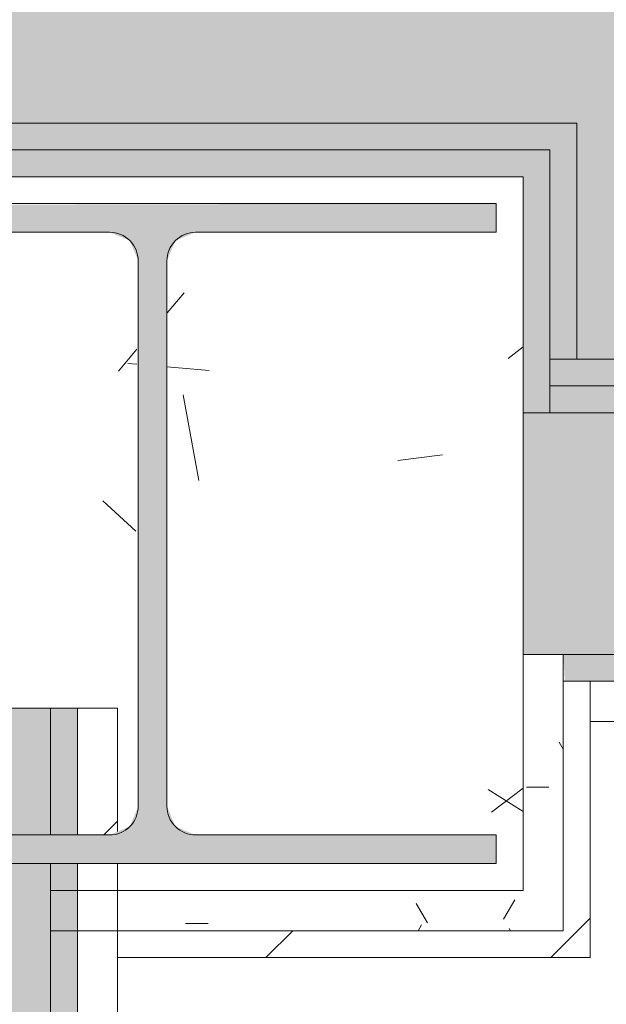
# Model space of a CAD drawing. Header units: millimetres. Extents: x 5980700 to 6194397, y -12939 to 2351883.
# Tile 72 of 124: x 6036147 to 6036365, y -2011 to -1644. Entities that reach past the tile are written whole.
import ezdxf

# ---------------------------------------------------------------- set-up
doc = ezdxf.new("R2010")
doc.units = ezdxf.units.MM
for name, color, linetype, lineweight in [('A-FLOR-PATT', 8, 'Continuous', 18), ('A-WALL', 113, 'Continuous', 18), ('A-WALL-PATT', 111, 'Continuous', 25), ('Q-CASE', 31, 'Continuous', 9), ('S-COLS', 52, 'Continuous', 9)]:
    doc.layers.add(name, color=color, linetype=linetype, lineweight=lineweight)
pattern_1 = [(45, (0, 0), (-53.03300858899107, 53.03300858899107), [])]
pattern_2 = [(0, (0, 0), (101.6, 25.4), [8.382, -67.818, 8.382, -67.818, -406.4]), (0, (0, 0), (101.6, 25.4), [-152.4, 8.382, -144.018, 8.382, -67.818, -177.8]), (0, (0, 0), (101.6, 25.4), [-381, 8.382, -42.418, 8.382, -118.618]), (120, (38.1, 12.7), (-72.79704525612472, 75.28818102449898), [8.381999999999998, -67.81799999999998, 8.381999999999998, -67.81799999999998, -406.3999999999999]), (120, (38.1, 12.7), (-72.79704525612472, 75.28818102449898), [-152.4, 8.381999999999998, -144.018, 8.381999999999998, -67.81799999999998, -177.8]), (120, (38.1, 12.7), (-72.79704525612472, 75.28818102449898), [-380.9999999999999, 8.381999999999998, -42.41799999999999, 8.381999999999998, -118.618]), (240, (50.8, 63.5), (-28.80295474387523, -100.688181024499), [8.382, -67.818, 8.382, -67.818, -406.4]), (240, (50.8, 63.5), (-28.80295474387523, -100.688181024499), [-152.4, 8.382, -144.018, 8.382, -67.818, -177.8]), (240, (50.8, 63.5), (-28.80295474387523, -100.688181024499), [-381, 8.382, -42.418, 8.382, -118.618])]

# ---------------------------------------------------------------- blocks, each defined once
blk = doc.blocks.new('Componentes de gabinete 9 - Componentes de gabinete 10-3871332-PLANTA DE CAIMENTO DE PISOS - TÉRREO')
at = {"layer": 'Q-CASE', "lineweight": 5}
h = blk.add_hatch(dxfattribs=at)
h.set_pattern_fill('FP_34', color=256, style=0, pattern_type=2)
h.set_pattern_definition([(0, (2e-05, -3e-05), (812.8, 203.2), [33.528, -576.072, 33.528, -576.072, -3251.2]), (0, (2e-05, -3e-05), (812.8, 203.2), [-1219.2, 33.528, -1185.672, 33.528, -576.072, -1422.4]), (0, (2e-05, -3e-05), (812.8, 203.2), [-3048, 33.528, -372.872, 33.528, -982.472]), (120, (304.8, 101.6), (-582.3763620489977, 602.3054481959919), [33.52799999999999, -576.0719999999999, 33.52799999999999, -576.0719999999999, -3251.199999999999]), (120, (304.8, 101.6), (-582.3763620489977, 602.3054481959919), [-1219.2, 33.52799999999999, -1185.672, 33.52799999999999, -576.0719999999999, -1422.4]), (120, (304.8, 101.6), (-582.3763620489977, 602.3054481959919), [-3048, 33.52799999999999, -372.8719999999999, 33.52799999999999, -982.4719999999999]), (240, (406.4, 508), (-230.4236379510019, -805.5054481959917), [33.528, -576.072, 33.528, -576.072, -3251.2]), (240, (406.4, 508), (-230.4236379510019, -805.5054481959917), [-1219.2, 33.528, -1185.672, 33.528, -576.072, -1422.4]), (240, (406.4, 508), (-230.4236379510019, -805.5054481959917), [-3048, 33.528, -372.872, 33.528, -982.472])])
h.paths.add_polyline_path([(-4291.627681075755, -2503.341032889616), (-4266.627681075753, -2503.341032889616), (-4266.627681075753, -2018.841821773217), (-4090.616646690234, -2018.841821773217), (-4090.616646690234, -1928.341032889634), (-1916.627681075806, -1928.341032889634), (-1916.627681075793, -2503.341032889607), (-1891.627681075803, -2503.341032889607), (-1891.627681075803, -1905.841032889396), (-4115.616646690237, -1905.841032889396), (-4115.616646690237, -1993.841821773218), (-4291.627681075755, -1993.841821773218), (-4291.627681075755, -2440.934425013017)])
h = blk.add_hatch(dxfattribs=at)
h.set_pattern_fill('FP_33', color=256, style=0, pattern_type=2)
h.set_pattern_definition([(216.87, (635, 1587.5), (4762.494328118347, 3175.008507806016), [793.75, -7143.75]), (206.565, (1587.5, 1111.25), (-1587.501456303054, -1587.499067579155), [1774.879, -1774.879]), (198.435, (1587.5, 317.5), (-3174.997452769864, -1587.50290376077), [1004.024, -4016.092])])
h.paths.add_polyline_path([(-4291.627681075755, -2503.341032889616), (-4266.627681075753, -2503.341032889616), (-4266.627681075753, -2018.841821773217), (-4090.616646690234, -2018.841821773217), (-4090.616646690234, -1928.341032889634), (-1916.627681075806, -1928.341032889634), (-1916.627681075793, -2503.341032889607), (-1891.627681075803, -2503.341032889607), (-1891.627681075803, -1905.841032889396), (-4115.616646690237, -1905.841032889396), (-4115.616646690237, -1993.841821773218), (-4291.627681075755, -1993.841821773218), (-4291.627681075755, -2440.934425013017)])
blk = doc.blocks.new('_ARQPWR_Pilar perfil I - _TP01-4283042-PLANTA DE CAIMENTO DE PISOS - TÉRREO')
at = {"layer": 'S-COLS', "lineweight": 5}
blk.add_hatch(color=256, dxfattribs=at).paths.add_polyline_path([(5.34999999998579, -122.999999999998), (127.9999999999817, -122.999999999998), (127.9999999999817, -112.2999999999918), (16.04999999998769, -112.2999999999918), (8.483957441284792, -109.1660425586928), (5.34999999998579, -101.5999999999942), (5.349999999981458, 101.6000000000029), (8.483957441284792, 109.1660425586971), (16.04999999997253, 112.3000000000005), (127.9999999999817, 112.3000000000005), (127.9999999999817, 123.0000000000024), (-128.0000000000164, 122.4003904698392), (-128.0000000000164, 112.3000000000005), (-16.05000000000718, 112.3000000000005), (-8.483957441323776, 109.1660425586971), (-5.350000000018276, 101.6000000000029), (-5.352570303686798, -101.6062052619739), (-8.483957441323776, -109.1660425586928), (-16.05000000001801, -112.2999999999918), (-128.0000000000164, -112.307521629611), (-127.3958969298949, -122.999999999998), (-5.346365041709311, -122.999999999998)])
at = {"layer": 'S-COLS', "color": 90, "lineweight": 5}
for p, q in [((127.9999999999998, 123.0000000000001), (-128.0000000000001, 123.0000000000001)), ((-128.0000000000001, 123.0000000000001), (-128.0000000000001, 112.3000000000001)), ((127.9999999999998, 112.3000000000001), (127.9999999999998, 123.0000000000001)), ((-128.0000000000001, 112.3000000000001), (-16.05000000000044, 112.3000000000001)), ((16.04999999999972, 112.3000000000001), (127.9999999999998, 112.3000000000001)), ((-5.350000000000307, 101.6000000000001), (-5.350000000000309, -101.5999999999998)), ((5.349999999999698, -101.6), (5.349999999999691, 101.6)), ((-16.05000000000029, -112.3), (-128.0000000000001, -112.3)), ((-128.0000000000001, -112.3), (-128.0000000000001, -123)), ((127.9999999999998, -112.3), (16.04999999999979, -112.3)), ((127.9999999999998, -123), (127.9999999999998, -112.3)), ((-128.0000000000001, -123), (127.9999999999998, -123))]:
    blk.add_line(p, q, dxfattribs=at)
for centre, radius, start, end in [((-16.05000000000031, 101.6000000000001), 10.70000000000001, 3.307776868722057e-13, 90.00000000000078), ((16.04999999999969, 101.6000000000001), 10.69999999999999, 90.00000000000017, 180.0000000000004), ((-16.05000000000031, -101.6), 10.7, 270, 7.887775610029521e-13), ((16.04999999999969, -101.6), 10.70000000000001, 180.0000000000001, 270.0000000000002)]:
    blk.add_arc(centre, radius, start, end, dxfattribs=at)
blk = doc.blocks.new('FX-PNC-PILAR-TP2 - FX-PNC-PILAR-TP01-4296264-PLANTA DE CAIMENTO DE PISOS - TÉRREO')
at = {"layer": 'A-WALL-PATT', "lineweight": 5}
h = blk.add_hatch(dxfattribs=at)
h.set_pattern_fill('FP_108', color=135, style=0, pattern_type=2)
h.set_pattern_definition([(49.99999999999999, (2e-05, -3e-05), (364.3679291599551, -31.87829433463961), [38.1, -419.1]), (355, (2e-05, -3e-05), (-70.48585119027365, 382.1133031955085), [30.48, -335.28]), (100.451, (30.364, -2.657), (293.8850033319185, 350.2333756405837), [32.38, -356.18]), (46.184, (2e-05, 101.6), (542.1584806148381, -84.08582678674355), [57.15, -628.65]), (96.636, (45.18, 94.59299999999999), (474.8048986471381, 494.8554198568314), [48.57, -534.27]), (351.184, (2e-05, 101.6), (474.8101998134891, 494.8500824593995), [45.72, -502.92]), (21, (50.8, 76.2), (303.2284677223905, -204.530461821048), [38.1, -419.1]), (326, (50.8, 76.2), (123.6038908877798, 368.3760440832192), [30.48, -335.28]), (71.45100000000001, (76.069, 59.15600000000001), (426.8341253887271, 163.8427355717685), [32.38, -356.18]), (37.50000000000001, (2e-05, -3e-05), (6.176645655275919, 169.1101515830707), [16.764, -314.452, 16.764, -323.596, -336.55]), (37.50000000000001, (2e-05, -3e-05), (6.176645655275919, 169.1101515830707), [-671.576, 16.764, -319.786]), (7.499999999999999, (2e-05, -3e-05), (133.63887623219, 200.3614940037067), [16.764, -177.292, 16.764, -306.832, -128.27]), (7.499999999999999, (2e-05, -3e-05), (133.63887623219, 200.3614940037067), [-517.6519999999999, 16.764, -111.506]), (327.5, (-113.284, -3e-05), (271.1818188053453, -11.45836264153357), [16.764, -110.236, 16.764, -379.476, -525.78]), (327.5, (-113.284, -3e-05), (271.1818188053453, -11.45836264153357), [-523.24, 16.764, -509.016]), (317.5, (-164.084, -3e-05), (296.2585102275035, 50.85284694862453), [16.764, -148.336, 16.764, -246.38, -373.38]), (317.5, (-164.084, -3e-05), (296.2585102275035, 50.85284694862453), [-428.244, 16.764, -356.616])])
h.paths.add_polyline_path([(-4285.283904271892, -1968.84182177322), (-4140.616646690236, -1968.84182177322), (-4140.616646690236, -1702.84182177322), (-4416.616646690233, -1702.84182177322), (-4416.616646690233, -1900.841032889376), (-4291.627681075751, -1900.841032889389), (-4290.741506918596, -1946.515975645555), (-4286.83337430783, -1944.362714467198), (-4283.966646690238, -1937.424463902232), (-4284.615710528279, -1732.674843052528), (-4287.100604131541, -1726.675779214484), (-4294.666646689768, -1723.541821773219), (-4406.616646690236, -1723.534300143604), (-4406.613011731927, -1712.841821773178), (-4150.616646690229, -1712.841821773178), (-4150.616646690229, -1723.541821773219), (-4262.566646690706, -1723.541821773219), (-4270.132689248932, -1726.675779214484), (-4273.266646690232, -1734.241821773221), (-4272.617582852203, -1939.008800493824), (-4270.132689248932, -1945.007864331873), (-4262.566646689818, -1948.14182177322), (-4150.616646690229, -1948.14182177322), (-4150.616646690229, -1958.841821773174), (-4291.627681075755, -1958.841821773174), (-4291.627681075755, -1968.84182177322), (-4287.253516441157, -1968.84182177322)])
at = {"layer": 'A-WALL', "color": 130, "lineweight": 9}
for p, q in [((-4272.2982160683, -1702.84182177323), (-4416.616646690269, -1702.84182177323)), ((-4140.616646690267, -1702.84182177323), (-4272.2982160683, -1702.84182177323)), ((-4140.616646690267, -1968.84182177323), (-4140.616646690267, -1702.84182177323)), ((-4416.616646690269, -1900.841032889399), (-4291.627681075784, -1900.8410328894)), ((-4291.627681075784, -1900.8410328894), (-4291.627681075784, -1946.883041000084)), ((-4291.627681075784, -1958.84182177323), (-4291.627681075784, -1968.84182177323)), ((-4291.627681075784, -1968.84182177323), (-4285.283904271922, -1968.84182177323)), ((-4285.283904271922, -1968.84182177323), (-4140.616646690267, -1968.84182177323))]:
    blk.add_line(p, q, dxfattribs=at)
blk.add_arc((-4294.663011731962, -1937.441821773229), 10.70000000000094, 305.7424707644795, 318.3093932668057, dxfattribs=at)
blk = doc.blocks.new('BE-PMSa-MOD-ARQ-CONEXAODOFUTURO-EX-000-R_rvt-1-PLANTA DE CAIMENTO DE PISOS - TÉRREO')
at = {"layer": 'A-FLOR-PATT', "lineweight": 5}
h = blk.add_hatch(dxfattribs=at)
h.set_pattern_fill('FP_109', color=133, style=0, pattern_type=2)
h.set_pattern_definition([(49.99999999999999, (0, 0), (182.184668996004, -15.93908553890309), [19.05, -209.55]), (355, (0, 0), (-35.24242749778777, 191.0566080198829), [15.24, -167.64]), (100.451, (15.182, -1.328), (146.9425016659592, 175.1166878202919), [16.19, -178.09]), (46.184, (0, 50.8), (271.0788941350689, -42.04327417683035), [28.575, -314.325]), (96.636, (22.59, 47.297), (237.4025071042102, 247.4272132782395), [24.285, -267.135]), (351.184, (0, 50.8), (237.404605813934, 247.4251178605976), [22.86, -251.46]), (21, (25.4, 38.1), (151.6148798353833, -102.2655185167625), [19.05, -209.55]), (326, (25.4, 38.1), (61.80235996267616, 184.1877424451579), [15.24, -167.64]), (71.45100000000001, (38.035, 29.578), (213.4170626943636, 81.92136778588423), [16.19, -178.09]), (37.50000000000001, (0, 0), (3.08832282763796, 84.55507579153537), [8.382, -157.226, 8.382, -161.798, -168.275]), (37.50000000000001, (0, 0), (3.08832282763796, 84.55507579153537), [-335.788, 8.382, -159.893]), (7.499999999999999, (0, 0), (66.81943811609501, 100.1807470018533), [8.382, -88.646, 8.382, -153.416, -64.135]), (7.499999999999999, (0, 0), (66.81943811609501, 100.1807470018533), [-258.826, 8.382, -55.753]), (327.5, (-56.642, 0), (135.5904877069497, -5.7289126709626), [8.382, -55.118, 8.382, -189.738, -262.89]), (327.5, (-56.642, 0), (135.5904877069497, -5.7289126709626), [-261.62, 8.382, -254.508]), (317.5, (-82.042, 0), (148.1288864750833, 25.42676126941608), [8.382, -74.168, 8.382, -123.19, -186.69]), (317.5, (-82.042, 0), (148.1288864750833, 25.42676126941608), [-214.122, 8.382, -178.308])])
h.paths.add_polyline_path([(-4441.627696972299, -8177.825683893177), (-4441.627696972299, -8167.82568389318), (-4451.627696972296, -8167.82568389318), (-4451.627696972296, -8177.825683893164)])
h.paths.add_polyline_path([(20075.50989163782, -8167.825683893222), (20089.3868260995, -8167.825683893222), (20089.38682609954, -5194.841794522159), (19913.38333741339, -5194.841794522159), (19913.38333741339, -4838.84179452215), (20089.38682609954, -4838.841794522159), (20089.38682609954, -2003.841794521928), (19923.3833374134, -2003.841794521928), (19923.38333741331, -1915.841005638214), (15956.88333741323, -1915.841005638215), (15956.88333741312, -2008.841794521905), (15620.88333741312, -2008.841794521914), (15620.88333741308, -1915.841005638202), (12301.88333741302, -1915.841005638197), (12301.88333741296, -2008.841794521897), (11965.88333741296, -2008.84179452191), (11965.88333741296, -1915.841005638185), (9479.379702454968, -1915.841005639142), (9479.379702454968, -1900.841005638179), (8579.379702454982, -1900.841005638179), (8579.379702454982, -2050.841005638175), (11830.88333741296, -2050.841005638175), (11830.88333741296, -2143.841794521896), (12436.88333741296, -2143.841794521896), (12436.88333741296, -2050.84100563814), (15485.88333741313, -2050.841005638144), (15485.88333741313, -2143.841794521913), (16091.88333741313, -2143.841794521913), (16091.88333741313, -2050.841005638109), (19788.3833374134, -2050.841005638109), (19788.3833374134, -2138.841794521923), (19964.38682609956, -2138.841794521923), (19964.38682609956, -4713.841794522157), (19788.3833374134, -4713.841794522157), (19788.3833374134, -5319.841794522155), (19964.38682609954, -5319.841794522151), (19964.38682609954, -8042.825683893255), (8511.785154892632, -8042.825683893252), (8511.785154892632, -4063.84179452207), (8559.379702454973, -4063.841794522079), (8559.379702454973, -3457.84179452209), (8511.785154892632, -3457.84179452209), (8511.785154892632, -2770.84100563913), (8500.374635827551, -2770.84100563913), (8500.374635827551, -2640.841005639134), (8511.785154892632, -2640.841005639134), (8511.785154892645, -2138.841794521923), (8549.379702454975, -2138.826511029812), (8549.379702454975, -1900.841005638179), (8539.379702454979, -1900.841005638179), (8539.379702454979, -1915.841005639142), (8424.379702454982, -1915.841005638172), (8424.379702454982, -2003.841794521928), (8386.785154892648, -2003.841794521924), (8386.785154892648, -3582.841794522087), (8434.379702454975, -3582.841794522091), (8434.379702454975, -3938.841794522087), (8386.78515489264, -3938.841794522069), (8386.78515489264, -8167.825683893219), (19983.39944753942, -8167.825683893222)])
h.paths.add_polyline_path([(-4451.627696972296, -8167.82568389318), (-4451.627696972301, -1915.841005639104), (-4556.62769697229, -1915.841005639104), (-4556.62769697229, -1900.841005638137), (-4566.627696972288, -1900.841005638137), (-4566.627696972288, -2740.841005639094), (-4556.627696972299, -2740.841005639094), (-4556.627696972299, -2751.841005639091), (-4536.622630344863, -2751.841005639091), (-4536.622630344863, -2640.841005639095), (-4517.622630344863, -2640.841005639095), (-4517.622630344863, -2770.841005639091), (-4556.627696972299, -2770.841005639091), (-4556.627696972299, -2780.841005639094), (-4566.627696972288, -2780.841005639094), (-4566.627696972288, -2820.841005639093), (-4576.627696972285, -2820.841005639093), (-4576.627696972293, -8042.825683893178), (-16321.61588607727, -8042.825683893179), (-16321.61588608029, -5319.841794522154), (-16145.61666258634, -5319.841794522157), (-16145.61666258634, -4713.841794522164), (-16321.61588608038, -4713.841794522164), (-16321.61588608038, -2138.841794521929), (-16145.61666258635, -2138.841794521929), (-16145.61666258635, -2050.841005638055), (-12201.61666258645, -2050.841005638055), (-12201.61666258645, -2138.841794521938), (-11585.61666258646, -2138.841794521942), (-11585.61666258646, -2050.841005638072), (-8474.116662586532, -2050.841005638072), (-8474.116662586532, -2138.841794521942), (-7858.116662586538, -2138.841794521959), (-7858.116662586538, -2050.841005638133), (-4596.627696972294, -2049.966749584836), (-4596.627696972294, -1900.841005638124), (-5496.627696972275, -1900.841005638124), (-5496.627696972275, -1915.841005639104), (-7993.116662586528, -1915.841005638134), (-7993.116662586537, -2003.841794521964), (-8339.116662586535, -2003.841794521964), (-8339.116662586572, -1915.841005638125), (-11720.6166625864, -1915.841005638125), (-11720.61666258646, -2003.841794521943), (-12066.61666258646, -2003.841794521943), (-12066.61666258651, -1915.841005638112), (-16280.61666258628, -1915.841005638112), (-16280.61666258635, -2003.84179452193), (-16446.61588608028, -2003.84179452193), (-16446.61588608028, -4838.841794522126), (-16270.61666258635, -4838.841794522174), (-16270.61666258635, -5194.841794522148), (-16446.61588608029, -5194.841794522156), (-16446.61588608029, -8167.825683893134), (-4512.987072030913, -8167.825683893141)])
h.paths.add_polyline_path([(-6183.614845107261, -327.1176804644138), (-6183.612822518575, -327.1195872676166), (-6151.433903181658, -327.1195872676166)])
h.paths.add_polyline_path([(-6183.614845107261, -1157.117680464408), (-6183.612822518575, -1157.119587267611), (-6174.673446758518, -1157.119587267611)])
h.paths.add_polyline_path([(9914.343509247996, -1770.841005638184), (10006.38515489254, -1770.841005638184), (10006.38515489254, -14.61798700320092), (9529.379702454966, -14.61798700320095), (9529.379702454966, -29.61798700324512), (9479.379702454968, -29.61798700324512), (9479.379702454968, -14.61798700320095), (8539.379702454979, -14.617987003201), (8539.379702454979, -29.61798700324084), (8489.37970245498, -28.80444696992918), (8489.37970245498, -14.617987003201), (-2271.114845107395, -14.6179870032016), (-2271.114845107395, -29.61036006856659), (-2321.114845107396, -29.61036006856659), (-2321.114845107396, -14.6179870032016), (-3061.11484510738, -14.61798700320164), (-3061.11484510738, -29.6103600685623), (-3111.114845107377, -29.61036006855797), (-3111.114845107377, -14.61798700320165), (-3280.616662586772, -14.61798700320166), (-3280.616662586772, -29.61036006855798), (-3330.616662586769, -29.61036006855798), (-3330.616662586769, -14.61798700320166), (-4070.616662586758, -14.6179870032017), (-4070.616662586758, -29.61036006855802), (-4120.616662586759, -29.61036006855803), (-4120.616662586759, -14.6179870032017), (-4506.627696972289, -14.61798700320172), (-4506.627696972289, -29.61036006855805), (-4556.62769697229, -29.61036006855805), (-4556.62769697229, -14.61798700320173), (-5496.627696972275, -14.61798700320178), (-5496.627696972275, -29.61036006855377), (-5546.627696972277, -29.61036006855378), (-5546.627696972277, -14.61798700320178), (-6183.614845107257, -14.61798700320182), (-6183.614845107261, -1770.841005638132), (-5546.627696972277, -1770.841005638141), (-5546.627696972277, -1755.841005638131), (-5496.627696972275, -1755.841005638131), (-5496.627696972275, -1770.841005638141), (-4556.62769697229, -1770.841005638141), (-4556.62769697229, -1755.841005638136), (-4506.627696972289, -1755.841005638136), (-4506.627696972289, -1770.841005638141), (-4436.616662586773, -1770.841005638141), (-4436.616662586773, -1682.841794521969), (-4120.616662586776, -1682.841794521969), (-4120.616662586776, -1770.841005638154), (-1313.614873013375, -1770.841005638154), (-1313.614873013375, -1755.841005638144), (-1243.614873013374, -1755.841005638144), (-1243.614873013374, -1770.841005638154), (-403.6148730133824, -1770.841005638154), (-403.6148730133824, -1755.841005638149), (-333.6148730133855, -1755.841005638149), (-333.6148730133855, -1770.841005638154), (748.3833374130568, -1770.841005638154), (748.3833374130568, -1755.841005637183), (818.3833374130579, -1755.841005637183), (818.3833374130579, -1770.841005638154), (1678.38333741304, -1770.841005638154), (1678.38333741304, -1620.841005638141), (-3970.61666258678, -1620.841005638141), (-3970.61666258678, -1532.841794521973), (-4586.616662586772, -1532.841794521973), (-4586.616662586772, -1620.841005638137), (-6033.61484510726, -1620.841005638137), (-6033.61484510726, -164.6179870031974), (9856.385154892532, -164.6179870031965), (9856.385154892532, -1620.841005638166), (8559.379702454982, -1620.841005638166), (8559.379702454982, -1532.841794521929), (7943.379702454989, -1532.841794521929), (7943.379702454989, -1620.841005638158), (2294.383337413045, -1620.970226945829), (2294.383337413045, -1770.841005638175), (3154.383337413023, -1770.841005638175), (3154.383337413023, -1755.841005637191), (3224.383337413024, -1755.841005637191), (3224.383337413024, -1770.841005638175), (4236.385126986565, -1770.841005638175), (4236.385126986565, -1755.841005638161), (4306.385126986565, -1755.841005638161), (4306.385126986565, -1770.841005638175), (5146.385126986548, -1770.841005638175), (5146.385126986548, -1755.841005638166), (5216.38512698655, -1755.841005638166), (5216.38512698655, -1770.841005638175), (8093.379702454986, -1770.841005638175), (8093.379702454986, -1682.841794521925), (8409.379702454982, -1682.841794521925), (8409.379702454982, -1770.841005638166), (8489.37970245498, -1770.841005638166), (8489.37970245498, -1755.841005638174), (8539.379702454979, -1755.841005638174), (8539.379702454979, -1770.841005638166), (9479.379702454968, -1770.841005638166), (9479.379702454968, -1755.841005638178), (9529.379702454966, -1755.841005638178), (9529.379702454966, -1770.841005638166), (9856.385154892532, -1770.841005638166)])
h.paths.add_polyline_path([(2264.383337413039, -1770.841005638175), (2264.383337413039, -1527.841794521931), (1708.383337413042, -1527.841794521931), (1708.383337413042, -1770.841005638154), (1718.38333741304, -1770.841005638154), (1718.38333741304, -1755.841005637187), (1788.383337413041, -1755.841005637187), (1788.383337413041, -1770.841005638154), (1833.383337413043, -1770.841005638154), (1833.383337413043, -1677.841794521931), (2139.383337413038, -1677.841794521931), (2139.383337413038, -1770.841005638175), (2184.38333741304, -1770.841005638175), (2184.38333741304, -1755.841005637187), (2254.383337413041, -1755.841005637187), (2254.383337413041, -1770.841005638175), (2259.025241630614, -1770.841005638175)])
h.paths.add_polyline_path([(16686.35582290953, -1755.841005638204), (19923.38333741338, -1755.841005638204), (19923.3833374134, -1667.841794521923), (20089.38682609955, -1667.841794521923), (20089.38682609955, 1166.15820547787), (19913.38333741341, 1166.158205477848), (19913.38333741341, 1522.158205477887), (20089.38682609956, 1522.158205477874), (20089.38682609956, 4296.158205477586), (19913.3833374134, 4296.158205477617), (19913.38333741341, 4461.658994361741), (15971.88333741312, 4461.658994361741), (15971.88333741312, 4296.158205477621), (15605.88333741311, 4296.158205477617), (15605.88333741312, 4461.658994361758), (12316.88333741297, 4461.658994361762), (12316.88333741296, 4296.158205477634), (11950.88333741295, 4296.158205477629), (11950.88333741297, 4461.658994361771), (8424.379702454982, 4461.658994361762), (8424.379702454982, 140.3820129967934), (8489.37970245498, 140.3820129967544), (8489.37970245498, 130.3820129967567), (8539.379702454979, 130.382012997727), (8539.379702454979, 115.3820129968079), (8549.379702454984, 115.3820129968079), (8549.379702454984, 955.3820129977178), (8539.379702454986, 955.3820129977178), (8539.379702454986, 966.3820129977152), (8519.374635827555, 966.382012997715), (8519.374635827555, 855.3820129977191), (8500.374635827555, 855.3820129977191), (8500.374635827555, 985.382012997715), (8539.379702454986, 985.3820129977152), (8539.379702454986, 995.3820129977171), (8549.379702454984, 995.3820129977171), (8549.379702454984, 4336.658994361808), (11825.88333741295, 4336.658994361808), (11825.88333741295, 4171.158205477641), (12441.88333741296, 4171.158205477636), (12441.88333741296, 4336.658994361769), (15480.88333741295, 4336.658994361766), (15480.88333741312, 4171.158205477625), (16096.88333741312, 4171.15820547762), (16097.48518693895, 4336.658994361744), (19788.3833374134, 4336.658994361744), (19788.38333741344, 4171.158205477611), (19964.38682609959, 4171.158205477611), (19964.38682609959, 1647.158205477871), (19788.38333741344, 1647.158205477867), (19788.38333741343, 1041.158205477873), (19964.38682609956, 1041.158205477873), (19964.38682609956, -1532.841794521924), (19788.38333741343, -1532.841794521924), (19788.38333741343, -1620.841005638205), (16091.88333741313, -1620.841005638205), (16091.88333741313, -1527.84179452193), (15485.88333741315, -1527.841794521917), (15485.88333741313, -1620.841005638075), (12436.88333741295, -1620.841005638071), (12436.88333741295, -1527.841794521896), (11830.88333741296, -1527.841794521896), (11830.88333741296, -1620.841005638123), (10286.38515489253, -1620.841005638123), (10286.38515489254, 265.3820129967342), (8579.379702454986, 265.3820129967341), (8579.379702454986, 115.3820129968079), (9479.379702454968, 115.3820129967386), (9479.379702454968, 130.3820129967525), (9509.37970245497, 130.3820129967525), (9509.37970245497, 140.3820129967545), (10161.38515489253, 140.3820129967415), (10161.38515489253, -1755.841005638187), (11965.88333741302, -1755.841005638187), (11965.88333741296, -1662.841794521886), (12301.88333741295, -1662.84179452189), (12301.88333741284, -1755.841005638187), (15620.88333741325, -1755.841005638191), (15620.88333741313, -1662.841794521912), (15956.88333741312, -1662.841794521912), (15956.88333741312, -1755.841005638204), (16417.78746090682, -1755.841005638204)])
h.paths.add_polyline_path([(-6868.469615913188, -1755.841005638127), (-6338.614845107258, -1755.841005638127), (-6338.614845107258, 140.3896399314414), (-5546.627696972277, 140.3896399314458), (-5546.627696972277, 130.3896399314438), (-5496.627696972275, 130.389639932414), (-5496.627696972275, 115.3896399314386), (-4596.627696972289, 115.3896399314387), (-4596.627696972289, 265.3896399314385), (-6463.614845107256, 265.3896399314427), (-6463.614845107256, -1620.841005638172), (-7858.116662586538, -1620.841005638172), (-7858.116662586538, -1532.841794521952), (-8474.116662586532, -1532.841794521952), (-8474.116662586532, -1620.84100563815), (-11585.61666258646, -1620.84100563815), (-11585.61666258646, -1532.841794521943), (-12201.61666258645, -1532.841794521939), (-12201.61666258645, -1620.841005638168), (-16145.61666258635, -1620.841005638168), (-16145.61666258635, -1532.841794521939), (-16321.61588608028, -1532.841794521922), (-16321.61588608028, 1041.158205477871), (-16145.61666258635, 1041.158205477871), (-16145.61666258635, 1647.158205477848), (-16321.6158860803, 1647.158205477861), (-16321.6158860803, 4171.158205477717), (-16145.61666258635, 4171.158205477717), (-16145.61666258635, 4337.158913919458), (-12201.61666258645, 4337.158913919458), (-12201.61666258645, 4171.158205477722), (-11585.61666258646, 4171.158205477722), (-11585.61666258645, 4337.158913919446), (-8474.116662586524, 4337.158913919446), (-8474.116662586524, 4171.158205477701), (-7858.116662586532, 4171.158205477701), (-7858.116662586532, 4337.158913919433), (-4576.627696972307, 4337.158913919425), (-4576.627696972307, 1035.389639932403), (-4566.627696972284, 1035.389639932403), (-4566.627696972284, 995.3896399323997), (-4556.62769697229, 995.3896399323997), (-4556.62769697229, 985.3896399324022), (-4517.622630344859, 985.3896399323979), (-4517.622630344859, 855.389639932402), (-4536.622630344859, 855.389639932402), (-4536.622630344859, 966.3896399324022), (-4556.62769697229, 966.3896399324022), (-4556.62769697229, 955.3896399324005), (-4566.627696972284, 955.3896399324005), (-4566.627696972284, 115.3896399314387), (-4556.62769697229, 115.3896399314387), (-4556.62769697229, 130.3896399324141), (-4506.627696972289, 130.3896399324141), (-4506.627696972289, 140.3896399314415), (-4451.627696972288, 140.3896399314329), (-4451.711295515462, 4461.658994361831), (-7983.116662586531, 4461.65899436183), (-7983.116662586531, 4296.158205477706), (-8349.116662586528, 4296.158205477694), (-8349.200261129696, 4461.658994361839), (-11710.61666258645, 4461.658994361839), (-11710.61666258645, 4296.158205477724), (-12076.61666258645, 4296.158205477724), (-12076.7002611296, 4461.658994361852), (-16280.61666258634, 4461.658994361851), (-16280.61666258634, 4306.158205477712), (-16446.61588608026, 4306.158205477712), (-16446.61588608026, 1512.158205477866), (-16280.61666258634, 1512.158205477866), (-16280.61666258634, 1497.158205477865), (-16270.61666258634, 1497.158205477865), (-16270.61666258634, 1166.158205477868), (-16446.61588608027, 1166.158205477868), (-16446.61588608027, -1667.841794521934), (-16280.61666258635, -1667.841794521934), (-16280.61666258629, -1755.841005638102), (-12066.61666258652, -1755.841005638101), (-12066.61666258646, -1667.841794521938), (-11720.61666258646, -1667.841794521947), (-11720.61666258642, -1755.841005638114), (-8339.116662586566, -1755.841005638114), (-8339.116662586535, -1667.841794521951), (-7993.116662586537, -1667.841794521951), (-7993.116662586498, -1755.841005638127), (-7457.340251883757, -1755.841005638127)])
h.paths.add_polyline_path([(10006.38316409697, -1157.11958726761), (10006.38515489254, -1157.117680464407), (9997.443780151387, -1157.11958726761)])
h.paths.add_polyline_path([(10006.38316409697, -327.1195872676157), (10006.38515489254, -327.1176804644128), (9997.443780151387, -327.1195872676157)])
h.paths.add_polyline_path([(7264.425647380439, 115.3820129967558), (7919.878136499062, 115.3820129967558), (7919.878136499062, 265.3820129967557), (6363.379702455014, 265.3820129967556), (6363.379702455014, 115.3820129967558)])
h.paths.add_polyline_path([(6323.379702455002, 115.3820129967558), (6333.379702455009, 115.3820129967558), (6333.379702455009, 265.3820129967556), (2116.385126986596, 265.3820129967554), (2116.385126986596, 1037.158205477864), (2296.38333741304, 1037.158205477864), (2296.38333741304, 1651.158205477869), (2116.385126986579, 1651.158205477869), (2116.385126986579, 2814.158994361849), (1966.385126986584, 2814.158994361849), (1966.385126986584, 2804.158994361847), (1981.385126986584, 2804.158994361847), (1981.385126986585, 1516.158205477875), (2161.383337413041, 1516.158205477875), (2161.383337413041, 1172.158205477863), (1981.385126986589, 1172.158205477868), (1981.385126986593, 130.382012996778), (6323.379702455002, 130.3820129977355)])
h.paths.add_polyline_path([(7949.878136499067, 115.3820129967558), (7963.379702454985, 115.3820129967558), (7963.379702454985, 130.3820129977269), (8078.379702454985, 130.3820129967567), (8078.379702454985, 296.3913006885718), (8254.379702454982, 296.4037829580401), (8254.379702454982, 1172.158205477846), (8076.38333741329, 1172.158205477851), (8076.38333741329, 1516.158205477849), (8254.379702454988, 1516.158205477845), (8254.379702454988, 4306.158205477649), (8078.383337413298, 4306.158205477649), (8078.383337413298, 4471.658994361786), (7658.883337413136, 4471.658994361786), (7658.883337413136, 4476.658994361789), (7618.883337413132, 4476.658994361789), (7618.883337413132, 4486.658994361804), (2618.883337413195, 4486.658994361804), (2618.883337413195, 4476.658994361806), (2578.8833374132, 4476.658994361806), (2578.8833374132, 4471.658994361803), (2159.383337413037, 4471.658994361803), (2159.383337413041, 4306.158205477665), (1981.385126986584, 4306.158205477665), (1981.385126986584, 3744.158994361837), (1966.385126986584, 3744.158994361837), (1966.385126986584, 2844.158994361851), (2116.385126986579, 2844.158994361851), (2116.385126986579, 4171.158205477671), (2294.38333741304, 4171.158205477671), (2294.38333741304, 4336.658994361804), (7943.383337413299, 4336.658994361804), (7943.383337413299, 4171.158205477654), (8119.379702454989, 4171.158205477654), (8119.379702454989, 1651.158205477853), (7941.383337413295, 1651.158205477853), (7941.383337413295, 1037.158205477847), (8119.379702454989, 1037.158205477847), (8119.379702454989, 431.3942088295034), (7949.878136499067, 431.3817265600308), (7949.878136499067, 130.3820129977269)])
h.paths.add_polyline_path([(1686.385126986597, 115.3820129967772), (1836.385126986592, 115.3820129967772), (1836.385126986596, 2754.15899436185), (1821.385126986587, 2754.15899436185), (1821.385126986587, 2804.158994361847), (1836.385126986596, 2804.158994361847), (1836.385126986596, 3744.158994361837), (1821.385126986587, 3744.158994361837), (1821.385126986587, 3794.158994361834), (1836.385126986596, 3794.158994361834), (1836.385126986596, 3907.158994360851), (1774.885126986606, 3907.158994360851), (1774.885126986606, 3919.658994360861), (1049.885126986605, 3919.658994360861), (1049.885126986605, 3954.658994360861), (1769.885126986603, 3954.658994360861), (1769.885126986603, 3961.658994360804), (386.3851269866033, 3961.658994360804), (386.3851269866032, 4486.658994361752), (-333.6148451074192, 4486.658994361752), (-333.6148451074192, 4407.158913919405), (-318.6148451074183, 4407.158913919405), (-318.6148451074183, 4357.158913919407), (-333.6148451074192, 4357.158913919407), (-333.6148451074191, 3617.158913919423), (-318.6148451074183, 3617.158913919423), (-318.6148451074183, 3567.158913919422), (-333.6148451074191, 3567.158913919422), (-333.6148451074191, 3238.903506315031), (-183.6148451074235, 3238.903506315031), (-183.6148451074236, 4337.158913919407), (236.3851269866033, 4337.158913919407), (236.3851269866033, 3811.658994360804), (1686.385126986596, 3811.658994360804), (1686.385126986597, 265.3820129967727), (444.3857207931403, 265.3820129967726), (444.3857207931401, 2287.15820547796), (81.29247742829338, 2287.15820547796), (81.2924774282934, 2137.15820547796), (294.3857207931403, 2137.15820547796), (294.3857207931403, 1698.268829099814), (304.3857207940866, 1698.268829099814), (304.3857207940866, 1648.268829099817), (294.3857207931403, 1648.268829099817), (295.5425980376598, 308.2688290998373), (304.385720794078, 308.2688290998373), (304.385720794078, 258.2688290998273), (294.3857207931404, 258.2688290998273), (294.3857207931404, 115.3820129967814), (1680.297920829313, 115.3820129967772)])
h.paths.add_polyline_path([(-2016.707522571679, 1971.140541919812), (-1743.707740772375, 1971.14801826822), (-1743.707740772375, 2121.140541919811), (-1993.707304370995, 2121.140541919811), (-1993.707304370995, 1971.148018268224), (-2018.707522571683, 1971.148018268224), (-2018.707522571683, 2121.140541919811), (-2422.616662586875, 2121.140541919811), (-2422.616662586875, 2245.558205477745), (-3006.114845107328, 2245.558205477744), (-3006.114845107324, 3007.158913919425), (-2018.707522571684, 3007.158913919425), (-2018.707522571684, 3238.903506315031), (-3156.114845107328, 3238.903506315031), (-3156.114845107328, 1971.140541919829), (-2784.616662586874, 1971.14054191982), (-2784.616662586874, 2095.558205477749), (-2572.616662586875, 2095.558205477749), (-2572.616662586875, 1971.140541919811), (-2018.707522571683, 1971.140541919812)])
h.paths.add_polyline_path([(-1993.707304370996, 3007.158913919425), (-1743.707740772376, 3007.158913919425), (-1743.707740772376, 3238.903506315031), (-1993.707304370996, 3238.903506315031), (-1993.707304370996, 3094.949362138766)])
h.paths.add_polyline_path([(1801.885126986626, 3919.658994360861), (1836.385126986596, 3919.658994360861), (1836.385126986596, 3961.658994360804), (1801.885126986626, 3961.658994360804), (1801.885126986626, 3927.158994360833)])
at = {"layer": 'A-WALL', "lineweight": 5}
for points in [[(-4130.616646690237, -1692.841794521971), (-4120.616662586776, -1692.841794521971), (-4120.616662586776, -1682.841794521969), (-4426.616662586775, -1682.841794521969), (-4426.616662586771, -1692.841794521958), (-4150.616662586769, -1692.841794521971)], [(-4120.616662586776, -1770.841005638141), (-4120.616662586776, -1692.841794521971), (-4130.616646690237, -1692.841794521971), (-4130.616646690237, -1770.841005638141), (-4125.616662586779, -1770.841005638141)]]:
    blk.add_hatch(color=50, dxfattribs=at).paths.add_polyline_path(points)
at = {"layer": 'A-WALL'}
for points in [[(-4273.266662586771, -1702.841794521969), (-4130.616662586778, -1702.841794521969), (-4130.616662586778, -1692.841794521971), (-4416.616662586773, -1692.841794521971), (-4416.616662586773, -1702.841794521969), (-4283.963027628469, -1702.841794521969)], [(-4140.616662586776, -1790.841005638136), (-4130.616662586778, -1790.841005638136), (-4130.616662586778, -1702.841794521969), (-4140.616662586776, -1702.841794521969), (-4140.616662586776, -1780.841005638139)]]:
    blk.add_hatch(color=253, dxfattribs=at).paths.add_polyline_path(points)
at = {"layer": 'A-WALL', "lineweight": 5}
h = blk.add_hatch(color=50, dxfattribs=at)
h.paths.add_polyline_path([(-198.6148730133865, -1780.841005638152), (-198.6148730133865, -1770.841005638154), (-373.6148730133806, -1770.841005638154), (-373.6148730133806, -1780.841005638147), (-243.6148730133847, -1780.841005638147)])
h.paths.add_polyline_path([(-4130.616646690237, -1780.841005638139), (-1273.614873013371, -1780.841005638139), (-1273.614873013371, -1770.841005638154), (-4130.616646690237, -1770.841005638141)])
h = blk.add_hatch(color=9, dxfattribs=at)
h.paths.add_polyline_path([(-373.6148730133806, -1790.841005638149), (-198.6148730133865, -1790.841005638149), (-198.6148730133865, -1780.841005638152), (-373.6148730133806, -1780.841005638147)])
h.paths.add_polyline_path([(-4120.616662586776, -1790.841005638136), (-1273.614873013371, -1790.841005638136), (-1273.614873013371, -1780.841005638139), (-4130.616646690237, -1780.841005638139), (-4130.616646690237, -1790.840862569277), (-4124.146057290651, -1790.841005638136)])
h = blk.add_hatch(color=9, dxfattribs=at)
h.paths.add_polyline_path([(-243.6749612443, -1890.841005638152), (-243.6148730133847, -1890.841005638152), (-243.6749612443, -1880.84100563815), (-373.6148730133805, -1880.84100563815), (-373.6148730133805, -1890.841005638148), (-263.6148730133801, -1890.841005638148)])
h.paths.add_polyline_path([(-1568.633892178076, -1890.841005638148), (-1273.614873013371, -1890.841005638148), (-1273.614873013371, -1880.841005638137), (-1861.627696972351, -1880.841005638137), (-1861.627696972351, -1890.841005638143), (-1644.517811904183, -1890.841005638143)])
h.paths.add_polyline_path([(-4090.616662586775, -1890.841005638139), (-1891.627696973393, -1890.841005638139), (-1891.627696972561, -1880.841005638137), (-4125.616662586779, -1880.841005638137), (-4125.061107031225, -1890.841005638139), (-4109.329419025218, -1890.841005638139)])
h = blk.add_hatch(color=9, dxfattribs=at)
h.paths.add_polyline_path([(-4316.627696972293, -8187.825683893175), (-4306.6276969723, -8187.825683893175), (-4306.6276969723, -3883.841794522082), (-4316.627696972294, -3883.841794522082), (-4316.627696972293, -8142.74533134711)])
h.paths.add_polyline_path([(-4316.627696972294, -3873.141794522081), (-4306.6276969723, -3873.141794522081), (-4306.6276969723, -3648.541794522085), (-4316.627696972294, -3648.541794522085), (-4316.627696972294, -3746.470324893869)])
h.paths.add_polyline_path([(-4316.627696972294, -3637.841794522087), (-4306.6276969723, -3637.841794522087), (-4306.6276969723, -1958.841794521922), (-4316.627696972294, -1958.841794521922), (-4316.627696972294, -3627.841794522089)])
h.paths.add_polyline_path([(-4316.627696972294, -1948.141794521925), (-4306.6276969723, -1948.141794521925), (-4306.6276969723, -1900.841005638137), (-4316.627696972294, -1900.841005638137)])
at = {"layer": 'A-WALL-PATT', "lineweight": 5}
h = blk.add_hatch(color=57, dxfattribs=at)
h.paths.add_polyline_path([(-198.7856958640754, -1880.84100563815), (-198.6148730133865, -1880.84100563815), (-198.6148730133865, -1790.841005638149), (-373.6148730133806, -1790.841005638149), (-373.6148730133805, -1880.84100563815), (-231.1148571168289, -1880.84100563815)])
h.paths.add_polyline_path([(-3850.507606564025, -1880.841005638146), (-1273.614873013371, -1880.841005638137), (-1273.614873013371, -1790.841005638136), (-4140.616662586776, -1790.841005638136), (-4140.616662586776, -1880.841005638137), (-3887.313158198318, -1880.841005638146)])
h = blk.add_hatch(dxfattribs=at)
h.set_pattern_fill('FP_15', color=135, style=0, pattern_type=2)
h.set_pattern_definition(pattern_2)
h.paths.add_polyline_path([(-4140.005166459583, -1983.841794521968), (-4125.616662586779, -1983.841794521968), (-4125.616662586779, -1880.841005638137), (-4140.616662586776, -1880.841005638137), (-4140.616662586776, -1983.841794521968)])
h = blk.add_hatch(dxfattribs=at)
h.set_pattern_fill('FP_14', color=252, style=0, pattern_type=2)
h.set_pattern_definition(pattern_1)
h.paths.add_polyline_path([(-4125.616662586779, -1993.841794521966), (-4115.616662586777, -1993.841794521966), (-4115.616662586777, -1890.841005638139), (-4125.616662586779, -1890.841005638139), (-4125.616662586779, -1991.111842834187)])
h = blk.add_hatch(dxfattribs=at)
h.set_pattern_fill('FP_14', color=252, style=0, pattern_type=2)
h.set_pattern_definition(pattern_1)
h.paths.add_polyline_path([(-1313.614873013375, -1905.841005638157), (-1273.614873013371, -1905.841005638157), (-1273.614873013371, -1890.841005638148), (-1861.627696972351, -1890.841005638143), (-1861.627696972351, -1905.841005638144), (-1568.633892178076, -1905.841005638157)])
h.paths.add_polyline_path([(-263.6148730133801, -1905.841005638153), (-263.6148730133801, -1890.841005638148), (-373.6148730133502, -1890.841005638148), (-373.6148730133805, -1905.841005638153), (-273.6148730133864, -1905.841005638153)])
h.paths.add_polyline_path([(-4090.616662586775, -1905.841005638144), (-1891.627696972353, -1905.841005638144), (-1891.627696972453, -1890.841005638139), (-4115.616662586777, -1890.841005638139), (-4115.616662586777, -1905.841005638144), (-4099.898553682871, -1905.841005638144)])
blk.add_hatch(color=57, dxfattribs=at).paths.add_polyline_path([(-4406.627696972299, -8187.825683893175), (-4316.627696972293, -8187.825683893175), (-4316.627696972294, -3883.841794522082), (-4406.616662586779, -3883.841794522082), (-4406.616662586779, -3873.141794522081), (-4316.627696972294, -3873.141794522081), (-4316.627696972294, -3648.541794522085), (-4406.616662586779, -3648.541794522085), (-4406.616662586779, -3637.841794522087), (-4316.627696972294, -3637.841794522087), (-4316.627696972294, -1958.841794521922), (-4406.616662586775, -1958.841794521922), (-4406.616662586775, -1948.141794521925), (-4316.627696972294, -1948.141794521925), (-4316.627696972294, -1900.841005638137), (-4406.627696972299, -1900.841005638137), (-4406.627696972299, -8142.74533134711)])
h = blk.add_hatch(dxfattribs=at)
h.set_pattern_fill('FP_14', color=252, style=0, pattern_type=2)
h.set_pattern_definition(pattern_1)
h.paths.add_polyline_path([(-4306.6276969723, -8187.825683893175), (-4291.62769697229, -8187.825683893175), (-4291.627696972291, -3883.841794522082), (-4306.6276969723, -3883.841794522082), (-4306.6276969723, -8156.466721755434)])
h.paths.add_polyline_path([(-4306.6276969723, -3873.141794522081), (-4294.666662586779, -3873.141794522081), (-4291.627696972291, -3871.883013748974), (-4291.627696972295, -3649.800575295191), (-4294.666662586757, -3648.541794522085), (-4306.6276969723, -3648.541794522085), (-4306.6276969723, -3870.007837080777)])
h.paths.add_polyline_path([(-4291.627696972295, -3637.841794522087), (-4291.627696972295, -1958.841794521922), (-4306.6276969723, -1958.841794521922), (-4306.6276969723, -3637.841794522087), (-4294.666662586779, -3637.841794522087)])
h.paths.add_polyline_path([(-4306.6276969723, -1948.141794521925), (-4294.666662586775, -1948.141794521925), (-4291.627696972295, -1946.883013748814), (-4291.627696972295, -1900.841005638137), (-4306.6276969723, -1900.841005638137), (-4306.6276969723, -1945.007837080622)])
h = blk.add_hatch(dxfattribs=at)
h.set_pattern_fill('FP_15', color=135, style=0, pattern_type=2)
h.set_pattern_definition(pattern_2)
h.paths.add_polyline_path([(-4141.982042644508, -1983.841794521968), (-4140.616662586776, -1983.841794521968), (-4140.616662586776, -1968.841794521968), (-4291.627696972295, -1968.841794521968), (-4291.627696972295, -1983.841794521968), (-4150.616662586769, -1983.841794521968)])
h = blk.add_hatch(dxfattribs=at)
h.set_pattern_fill('FP_14', color=252, style=0, pattern_type=2)
h.set_pattern_definition(pattern_1)
h.paths.add_polyline_path([(-4291.627696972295, -1993.841794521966), (-4125.616662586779, -1993.841794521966), (-4125.616662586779, -1983.841794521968), (-4291.627696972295, -1983.841794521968)])
at = {"layer": 'A-WALL', "color": 130, "lineweight": 9}
for p, q in [((-4120.616662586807, -1682.841794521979), (-4416.616662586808, -1682.841794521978)), ((-4120.616662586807, -1692.84179452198), (-4120.616662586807, -1682.841794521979)), ((-4120.616662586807, -1702.841794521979), (-4120.616662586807, -1692.84179452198)), ((-4120.616662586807, -1770.841005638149), (-4120.616662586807, -1702.841794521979)), ((-4115.616662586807, -1770.841005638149), (-4120.616662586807, -1770.841005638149)), ((-1313.614873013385, -1770.841005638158), (-4115.616662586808, -1770.841005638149)), ((-4291.627696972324, -1900.841005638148), (-4426.627696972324, -1900.841005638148)), ((-4291.627696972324, -1946.883013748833), (-4291.627696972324, -1900.841005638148)), ((-4115.616662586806, -1905.841005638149), (-1891.627696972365, -1905.841005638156)), ((-4115.616662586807, -1993.841794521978), (-4115.616662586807, -1905.841005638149)), ((-4291.627696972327, -3637.84179452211), (-4291.627696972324, -1958.841794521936)), ((-4291.627696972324, -1993.841794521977), (-4140.616662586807, -1993.841794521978)), ((-4140.616662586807, -1993.841794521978), (-4125.616662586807, -1993.841794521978)), ((-4125.616662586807, -1993.841794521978), (-4115.616662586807, -1993.841794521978))]:
    blk.add_line(p, q, dxfattribs=at)
at = {"layer": 'A-WALL', "color": 90, "lineweight": 5}
for p, q in [((-4130.616662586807, -1692.84179452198), (-4416.616662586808, -1692.841794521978)), ((-4130.616662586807, -1692.84179452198), (-4130.616662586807, -1702.841794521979)), ((-4416.616662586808, -1702.841794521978), (-4140.616662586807, -1702.841794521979)), ((-4140.616662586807, -1702.841794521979), (-4140.616662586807, -1770.841005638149)), ((-4130.616662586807, -1770.841005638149), (-4130.616662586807, -1702.841794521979)), ((-4130.616662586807, -1780.841005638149), (-4130.616662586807, -1770.841005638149)), ((-4130.616662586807, -1770.841005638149), (-4125.616662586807, -1770.841005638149)), ((-4125.616662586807, -1770.841005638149), (-4120.616662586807, -1770.841005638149)), ((-4130.616662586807, -1780.841005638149), (-4115.616662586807, -1780.841005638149)), ((-4130.616662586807, -1790.841005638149), (-4130.616662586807, -1780.841005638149)), ((-1273.61487301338, -1780.841005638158), (-4115.616662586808, -1780.841005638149)), ((-4140.616662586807, -1790.841005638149), (-4130.616662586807, -1790.841005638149)), ((-4130.616662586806, -1790.841005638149), (-4115.616662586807, -1790.841005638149)), ((-1273.61487301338, -1790.841005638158), (-4115.616662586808, -1790.841005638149)), ((-4140.616662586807, -1880.841005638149), (-4125.616662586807, -1880.841005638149)), ((-4125.616662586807, -1880.841005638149), (-4115.616662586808, -1880.841005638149)), ((-4125.616662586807, -1890.841005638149), (-4125.616662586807, -1880.841005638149)), ((-4125.616662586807, -1880.841005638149), (-4125.616662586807, -1890.841005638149)), ((-1891.627696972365, -1880.841005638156), (-4115.616662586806, -1880.841005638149)), ((-4125.616662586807, -1890.841005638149), (-4115.616662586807, -1890.841005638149)), ((-4125.616662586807, -1890.841005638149), (-4125.616662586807, -1983.841794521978)), ((-1891.627696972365, -1890.841005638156), (-4115.616662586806, -1890.841005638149)), ((-4115.616662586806, -1890.841005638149), (-4115.616662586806, -1905.841005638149)), ((-4316.627696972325, -1948.141794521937), (-4316.627696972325, -1900.841005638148)), ((-4306.627696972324, -1948.141794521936), (-4306.627696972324, -1900.841005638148)), ((-4316.627696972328, -3637.84179452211), (-4316.627696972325, -1958.841794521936)), ((-4306.627696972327, -3637.84179452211), (-4306.627696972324, -1958.841794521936)), ((-4306.627696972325, -1968.841794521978), (-4316.627696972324, -1968.841794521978)), ((-4316.627696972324, -1983.841794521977), (-4316.627696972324, -1968.841794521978)), ((-4291.627696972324, -1968.841794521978), (-4306.627696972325, -1968.841794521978)), ((-4140.616662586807, -1968.841794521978), (-4291.627696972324, -1968.841794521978)), ((-4306.627696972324, -1983.841794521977), (-4316.627696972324, -1983.841794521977)), ((-4291.627696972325, -1983.841794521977), (-4306.627696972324, -1983.841794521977)), ((-4140.616662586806, -1983.841794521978), (-4291.627696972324, -1983.841794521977)), ((-4291.627696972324, -1983.841794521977), (-4291.627696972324, -1993.841794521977)), ((-4125.616662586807, -1983.841794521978), (-4140.616662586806, -1983.841794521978))]:
    blk.add_line(p, q, dxfattribs=at)
at = {"layer": 'A-WALL', "color": 250, "lineweight": 5}
for p, q in [((-4140.616662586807, -1770.841005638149), (-4140.616662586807, -1780.841005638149)), ((-4140.616662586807, -1780.841005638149), (-4140.616662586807, -1790.841005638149)), ((-4140.616662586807, -1880.841005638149), (-4140.616662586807, -1968.841794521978))]:
    blk.add_line(p, q, dxfattribs=at)
blk.add_blockref('FX-PNC-PILAR-TP2 - FX-PNC-PILAR-TP01-4296264-PLANTA DE CAIMENTO DE PISOS - TÉRREO', (-1.589655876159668e-05, 2.72512435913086e-05), dxfattribs=at)
at = {"layer": 'Q-CASE', "color": 250, "lineweight": 5}
blk.add_blockref('Componentes de gabinete 9 - Componentes de gabinete 10-3871332-PLANTA DE CAIMENTO DE PISOS - TÉRREO', (-1.589655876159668e-05, 2.72512435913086e-05), dxfattribs=at)
at = {"layer": 'S-COLS', "color": 250, "lineweight": 5}
blk.add_blockref('_ARQPWR_Pilar perfil I - _TP01-4283042-PLANTA DE CAIMENTO DE PISOS - TÉRREO', (-4278.616662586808, -1835.84179452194), dxfattribs=at)

msp = doc.modelspace()

# ---------------------------------------------------------------- block references
at = {"lineweight": 5}
msp.add_blockref('BE-PMSa-MOD-ARQ-CONEXAODOFUTURO-EX-000-R_rvt-1-PLANTA DE CAIMENTO DE PISOS - TÉRREO', (6040474.816446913, 0), dxfattribs=at)

doc.saveas('drawing.dxf')
